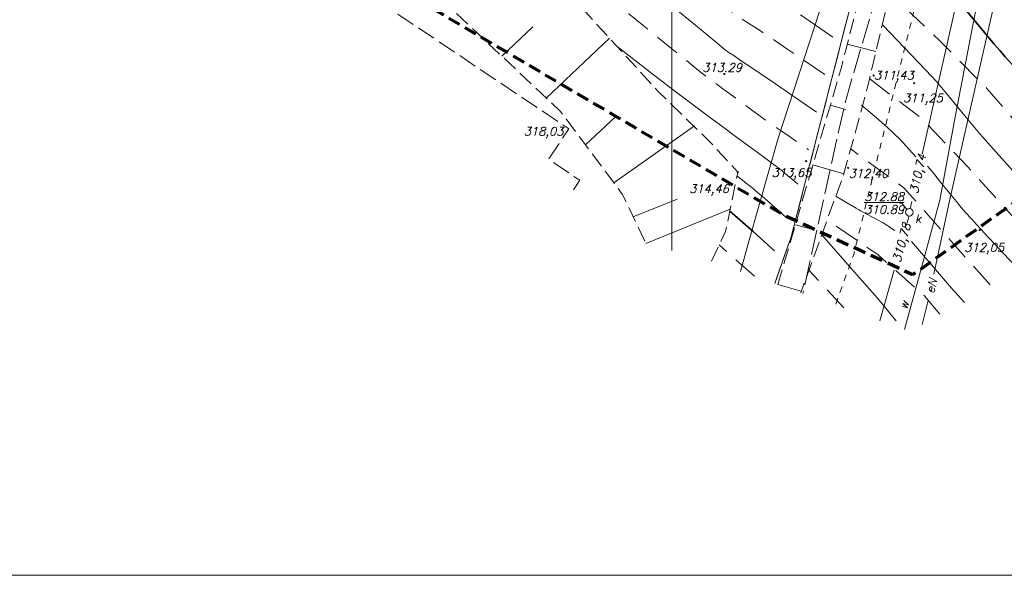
# Model space of a CAD drawing. Header units: metres. Extents: x 7477803 to 7478145, y 5500698 to 5500984.
# Tile 3 of 42: x 7477947 to 7478027, y 5500698 to 5500742. Entities that reach past the tile are written whole.
import ezdxf
from ezdxf.enums import TextEntityAlignment as Align

# ---------------------------------------------------------------- set-up
doc = ezdxf.new("R2010")
doc.units = ezdxf.units.M
doc.header["$MEASUREMENT"] = 0
for name, pattern in [('EGBK02', [2, 1.5, -0.5]), ('EGBU01', [1, 0.5, -0.5]), ('KTJZ01', [2, 1.5, -0.5]), ('l215_500', [2.5, 1.5, -0.4125, 0.175, -0.4125]), ('l217_500', [2, 1.5, -0.5]), ('l218_500', [1, 0.5, -0.5]), ('l424_500', [1.5, 1, -0.5]), ('l641_500', [1.5, 1, -0.5]), ('l812_500', [3, 2, -1]), ('l823_500', [1.75, 1.25, -0.5]), ('l824_500', [1.75, 1.25, -0.5]), ('SUPX_P', [2.5, 2, -0.5])]:
    doc.linetypes.add(name, pattern=pattern)
for name, color, linetype, lineweight in [('203-Punkt załamania granicy działki nie stabilizowany', 7, 'Continuous', 13), ('e_opisy', 7, 'Continuous', 18), ('e_Proj', 7, 'l641_500', 18), ('eNN', 7, 'Continuous', 18), ('gr_dzialki', 7, 'Continuous', 18), ('gr_klasy', 7, 'l217_500', 18), ('gr_uzytek', 7, 'l218_500', 18), ('jezdnia', 7, 'l424_500', 18), ('k', 7, 'Continuous', 18), ('k_elem_naziemne', 7, 'Continuous', 18), ('k_rzedne', 7, 'Continuous', 18), ('pkt_wys', 7, 'Continuous', 18), ('robocza11', 7, 'Continuous', 18), ('robocza49', 7, 'Continuous', 18), ('skarp_wypel', 7, 'Continuous', 18), ('skarpa_dol', 7, 'l824_500', 18), ('skarpa_gora', 7, 'l823_500', 18), ('t', 7, 'Continuous', 18), ('w', 7, 'Continuous', 18), ('w_opis', 7, 'Continuous', 18), ('warst_ciagla', 7, 'Continuous', 13), ('warst_pogrub', 7, 'Continuous', 35), ('warst_przeryw', 7, 'l812_500', 13), ('zakresy', 7, 'l215_500', 70)]:
    doc.layers.add(name, color=color, linetype=linetype, lineweight=lineweight)
doc.styles.add('Style-ITALIC_1250', font='ITALIC_1250.shx')

# ---------------------------------------------------------------- blocks, each defined once
blk = doc.blocks.new('203')
at = {"linetype": 'Continuous', "lineweight": 13}
h = blk.add_hatch(color=0, dxfattribs=at)
edge = h.paths.add_edge_path()
edge.add_arc((0, 0), 0.045, 0, 360)
blk = doc.blocks.new('506_5')
at = {"layer": 'k_elem_naziemne', "color": 24, "linetype": 'Continuous', "lineweight": 18}
blk.add_circle((0, 0), 0.3, dxfattribs=at)
blk = doc.blocks.new('140')
at = {"layer": 'pkt_wys', "linetype": 'Continuous', "lineweight": 18}
h = blk.add_hatch(color=7, dxfattribs=at)
edge = h.paths.add_edge_path()
edge.add_arc((0, 0), 0.045, 0, 360)
at = {"layer": 'pkt_wys', "color": 7, "linetype": 'Continuous', "lineweight": 18}
blk.add_circle((0, 0), 0.045, dxfattribs=at)
blk = doc.blocks.new('801')
at = {"layer": 'pkt_wys', "linetype": 'Continuous', "lineweight": 18}
h = blk.add_hatch(color=7, dxfattribs=at)
edge = h.paths.add_edge_path()
edge.add_arc((0, 0), 0.045, 0, 360)
at = {"layer": 'pkt_wys', "color": 7, "linetype": 'Continuous', "lineweight": 18}
blk.add_circle((0, 0), 0.045, dxfattribs=at)
blk = doc.blocks.new('801_5_3')
at = {"layer": 'pkt_wys', "linetype": 'Continuous', "lineweight": 18}
h = blk.add_hatch(color=7, dxfattribs=at)
edge = h.paths.add_edge_path()
edge.add_arc((0, 0), 0.05, 0, 360)
at = {"layer": 'pkt_wys', "color": 7, "linetype": 'Continuous', "lineweight": 18}
blk.add_circle((0, 0), 0.05, dxfattribs=at)

msp = doc.modelspace()

# ---------------------------------------------------------------- linework, layer by layer
at = {"layer": 'e_Proj', "color": 1, "linetype": 'SUPX_P', "lineweight": 18, "flags": 128}
msp.add_lwpolyline([(7478085.721, 5500828.46), (7478062.59, 5500828.394), (7478057.723, 5500828.457), (7478045.093, 5500816.16), (7478029.949, 5500801.309), (7478024.948, 5500777.245), (7478020.357, 5500757.697), (7478013.921, 5500735.554), (7478010.536, 5500720.256)], dxfattribs=at)
at = {"layer": 'eNN', "color": 1, "linetype": 'Continuous', "lineweight": 18, "flags": 128}
for points in [[(7478021.084, 5500721.798), (7478022.348, 5500727.709), (7478025.636, 5500742.267), (7478028.577, 5500754.673), (7478031.014, 5500765.159)], [(7478020.143, 5500717.75), (7478020.614, 5500719.696)]]:
    msp.add_lwpolyline(points, dxfattribs=at)
at = {"layer": 'gr_dzialki', "color": 96, "linetype": 'Continuous', "lineweight": 18, "flags": 128}
for points in [[(7478009.6, 5500724.81), (7478019.23, 5500762.35)], [(7478008.27, 5500721.058), (7478009.6, 5500724.81)]]:
    msp.add_lwpolyline(points, dxfattribs=at)
at = {"layer": 'gr_klasy', "color": 96, "linetype": 'EGBK02', "lineweight": 18, "flags": 128}
for points in [[(7478009.6, 5500724.81), (7478019.23, 5500762.35)], [(7478008.27, 5500721.058), (7478009.6, 5500724.81)]]:
    msp.add_lwpolyline(points, dxfattribs=at)
at = {"layer": 'gr_uzytek', "color": 96, "linetype": 'EGBU01', "lineweight": 18, "flags": 128}
msp.add_lwpolyline([(7478030.57, 5500778.31), (7478022.71, 5500756.1), (7478014.63, 5500723.4), (7478013.163, 5500719.326)], dxfattribs=at)
at = {"layer": 'jezdnia', "color": 7, "linetype": 'KTJZ01', "lineweight": 18, "flags": 128}
msp.add_lwpolyline([(7477992.069, 5500728.595), (7477992.586, 5500729.366), (7477990.061, 5500731.06), (7477991.702, 5500733.507), (7477933.306, 5500772.671), (7477931.61, 5500770.142), (7477929.08, 5500771.838), (7477927.439, 5500769.391), (7477926.244, 5500770.192), (7477925.336, 5500768.842)], dxfattribs=at)
at = {"layer": 'k', "color": 24, "linetype": 'Continuous', "lineweight": 18}
for p, q in [((7478029.096, 5500771.195), (7478020.147, 5500731.456)), ((7478019.311, 5500727.655), (7478019.185, 5500727.081)), ((7478019.086, 5500726.492), (7478018.922, 5500725.899)), ((7478017.876, 5500722.13), (7478016.746, 5500718.058))]:
    msp.add_line(p, q, dxfattribs=at)
at = {"layer": 'k_rzedne', "color": 24, "linetype": 'Continuous', "lineweight": 18, "flags": 128}
msp.add_lwpolyline([(7478018.325, 5500727.531), (7478018.506, 5500727.531), (7478018.922, 5500727.023)], dxfattribs=at)
at = {"layer": 'robocza11', "color": 7, "linetype": 'Continuous', "lineweight": 18, "flags": 128}
msp.add_lwpolyline([(7478014.996, 5500697.565), (7478144.729, 5500697.565), (7478144.729, 5500983.565), (7477803.256, 5500983.565), (7477803.256, 5500697.565), (7478010.821, 5500697.565), (7478014.996, 5500697.565)], close=True, dxfattribs=at)
at = {"layer": 'robocza49', "color": 7, "linetype": 'Continuous', "lineweight": 13}
msp.add_line((7478000, 5500723.706), (7478000, 5500750), dxfattribs=at)
at = {"layer": 'skarp_wypel', "color": 7, "linetype": 'Continuous', "lineweight": 18}
for p, q in [((7477986.302, 5500739.359), (7477988.788, 5500741.712)), ((7477989.885, 5500735.988), (7477994.976, 5500740.805)), ((7478014.117, 5500740.327), (7478016.421, 5500739.734)), ((7478012.753, 5500735.426), (7478013.962, 5500735.073)), ((7477993.05, 5500732.221), (7477995.529, 5500734.567)), ((7477995.316, 5500729.174), (7478001.805, 5500733.744)), ((7478011.346, 5500730.609), (7478013.839, 5500729.88)), ((7477996.881, 5500726.423), (7478000.413, 5500727.86)), ((7477997.909, 5500724.286), (7478004.689, 5500727.045)), ((7478009.939, 5500725.791), (7478011.033, 5500725.472)), ((7478008.532, 5500720.974), (7478010.406, 5500720.427))]:
    msp.add_line(p, q, dxfattribs=at)
at = {"layer": 'skarpa_dol', "color": 7, "linetype": 'l824_500', "lineweight": 18, "flags": 128}
msp.add_lwpolyline([(7478003.179, 5500722.859), (7478004.323, 5500725.251), (7478005.298, 5500730.032), (7478003.066, 5500732.439), (7477998.881, 5500736.525), (7477989.029, 5500747.324), (7477982.233, 5500752.776), (7477973.187, 5500758.837), (7477956.935, 5500769.599), (7477950.58, 5500774.332), (7477941.825, 5500778.562), (7477933.581, 5500781.953), (7477926.713, 5500780.256), (7477921.899, 5500775.451), (7477920.234, 5500772.903)], dxfattribs=at)
at = {"layer": 'skarpa_gora', "color": 7, "linetype": 'l823_500', "lineweight": 18, "flags": 128}
for points in [[(7478024.881, 5500786.965), (7478024.924, 5500787.202), (7478024.325, 5500770.813), (7478019.007, 5500749.589), (7478017.956, 5500746.211), (7478015.629, 5500736.387), (7478013.818, 5500729.802), (7478010.366, 5500720.316)], [(7478008.529, 5500720.966), (7478013.614, 5500738.374), (7478016.556, 5500749.806), (7478020.275, 5500763.382), (7478022.118, 5500770.559), (7478023.375, 5500778.71), (7478024.881, 5500786.965)], [(7477924.585, 5500769.172), (7477928.36, 5500773.878), (7477930.919, 5500774.6), (7477933.4, 5500774.083), (7477944.537, 5500767.355), (7477948.908, 5500766.44), (7477961.969, 5500756.974), (7477978.9, 5500746.323), (7477991.003, 5500734.936), (7477993.436, 5500731.709), (7477996, 5500728.251), (7477997.928, 5500724.248)]]:
    msp.add_lwpolyline(points, dxfattribs=at)
at = {"layer": 't', "color": 30, "linetype": 'Continuous', "lineweight": 18, "flags": 128}
msp.add_lwpolyline([(7478005.519, 5500722.031), (7478006.224, 5500724.533), (7478008.555, 5500732.765), (7478012.721, 5500745.54), (7478013.655, 5500748.332)], dxfattribs=at)
at = {"layer": 'w', "color": 160, "linetype": 'Continuous', "lineweight": 18, "flags": 128}
msp.add_lwpolyline([(7478028.928, 5500766.534), (7478026.087, 5500751.628), (7478024.78, 5500744.808), (7478022.827, 5500734.611), (7478021.568, 5500727.759), (7478020.307, 5500723.115), (7478018.729, 5500717.357)], dxfattribs=at)
at = {"layer": 'warst_ciagla', "color": 7, "linetype": 'Continuous', "lineweight": 13, "flags": 128}
for points in [[(7478011.649, 5500734.85), (7478008.326, 5500737.122), (7478007.088, 5500737.967), (7478005.947, 5500738.743), (7478005.498, 5500739.046), (7478004.968, 5500739.4), (7478004.67, 5500739.589), (7478004.599, 5500739.636), (7478004.494, 5500739.711), (7478004.438, 5500739.753), (7478004.348, 5500739.823), (7478004.219, 5500739.926), (7478004.15, 5500739.983), (7478003.614, 5500740.431), (7478002.063, 5500741.714), (7477999.307, 5500743.984), (7477995.668, 5500746.981), (7477994.123, 5500748.258), (7477993.37, 5500748.883), (7477992.227, 5500749.834), (7477990.687, 5500751.121), (7477990, 5500751.698), (7477989.207, 5500752.369)], [(7478012.95, 5500740.899), (7478011.909, 5500741.611), (7478010.345, 5500742.676)], [(7478031.728, 5500725.344), (7478028.574, 5500728.864), (7478025.419, 5500732.384), (7478024.786, 5500733.107), (7478023.709, 5500734.4), (7478022.106, 5500736.352), (7478021.285, 5500737.309), (7478020.432, 5500738.239), (7478018.703, 5500740.05), (7478016.973, 5500741.861)], [(7478010.145, 5500729.045), (7478009.891, 5500729.27), (7478009.734, 5500729.407), (7478009.446, 5500729.653), (7478009.313, 5500729.764), (7478009.065, 5500729.967), (7478008.835, 5500730.15), (7478008.688, 5500730.263), (7478008.404, 5500730.481), (7478007.919, 5500730.845), (7478007.583, 5500731.096), (7478006.858, 5500731.631), (7478004.911, 5500733.056), (7478004.198, 5500733.58), (7478003.214, 5500734.311), (7478002.707, 5500734.689), (7478001.929, 5500735.272), (7478000.855, 5500736.081), (7478000.304, 5500736.498), (7477999.178, 5500737.354), (7477998.611, 5500737.788), (7477997.769, 5500738.434), (7477997.026, 5500739.009), (7477996.064, 5500739.758), (7477995.596, 5500740.126)], [(7478015.252, 5500735.422), (7478016.659, 5500734.221), (7478017.357, 5500733.614), (7478017.698, 5500733.303), (7478018.033, 5500732.985), (7478018.24, 5500732.778), (7478018.594, 5500732.405), (7478019.627, 5500731.259)], [(7478028.438, 5500721.65), (7478027.837, 5500722.277), (7478027.236, 5500722.904), (7478026.637, 5500723.532), (7478026.04, 5500724.162), (7478025.446, 5500724.795), (7478024.857, 5500725.433), (7478024.565, 5500725.754), (7478024.274, 5500726.076), (7478024.129, 5500726.237), (7478023.985, 5500726.399), (7478023.913, 5500726.48), (7478023.841, 5500726.561), (7478023.769, 5500726.642), (7478023.697, 5500726.724), (7478023.296, 5500727.188), (7478022.9, 5500727.657), (7478022.509, 5500728.13), (7478022.122, 5500728.606), (7478021.737, 5500729.084), (7478021.351, 5500729.562), (7478020.965, 5500730.039), (7478020.576, 5500730.515)], [(7478005.235, 5500729.72), (7478005.66, 5500729.393), (7478005.878, 5500729.222), (7478006.219, 5500728.951), (7478006.529, 5500728.702), (7478006.708, 5500728.553), (7478007.03, 5500728.282), (7478007.437, 5500727.932), (7478007.68, 5500727.72), (7478008.263, 5500727.208), (7478008.609, 5500726.901), (7478009.205, 5500726.37)], [(7478013.193, 5500728.101), (7478014.007, 5500727.611), (7478014.821, 5500727.121), (7478015.019, 5500727.004), (7478015.169, 5500726.919), (7478015.396, 5500726.795), (7478015.624, 5500726.674), (7478016.135, 5500726.405), (7478016.646, 5500726.136)], [(7478016.646, 5500726.136), (7478016.846, 5500726.025), (7478016.995, 5500725.939), (7478017.215, 5500725.806), (7478017.323, 5500725.737), (7478017.431, 5500725.667), (7478017.685, 5500725.498), (7478017.939, 5500725.328)], [(7478012.062, 5500724.983), (7478014.301, 5500722.428), (7478016.539, 5500719.872), (7478016.925, 5500719.423), (7478017.209, 5500719.082), (7478017.629, 5500718.565), (7478018.041, 5500718.042)], [(7478019.296, 5500724.449), (7478020.737, 5500722.757), (7478022.179, 5500721.064), (7478022.516, 5500720.676), (7478023.031, 5500720.104), (7478023.555, 5500719.539)]]:
    msp.add_lwpolyline(points, dxfattribs=at)
at = {"layer": 'warst_pogrub', "color": 7, "linetype": 'Continuous', "lineweight": 35, "flags": 128}
for points in [[(7478027.721, 5500738.329), (7478026.825, 5500739.318), (7478026.384, 5500739.82), (7478025.952, 5500740.329), (7478023.747, 5500742.986), (7478021.542, 5500745.643)], [(7478004.658, 5500726.891), (7478005.287, 5500726.341), (7478005.715, 5500725.963), (7478006.537, 5500725.235), (7478008.264, 5500723.696)]]:
    msp.add_lwpolyline(points, dxfattribs=at)
at = {"layer": 'warst_przeryw', "color": 7, "linetype": 'l812_500', "lineweight": 13, "flags": 128}
for points in [[(7478012.3, 5500737.874), (7478009.336, 5500739.899), (7478008.211, 5500740.664), (7478007.726, 5500740.993), (7478007.125, 5500741.394), (7478006.661, 5500741.701), (7478006.413, 5500741.862), (7478006.032, 5500742.104), (7478005.814, 5500742.237), (7478005.567, 5500742.388), (7478005.446, 5500742.464), (7478005.253, 5500742.594), (7478005.161, 5500742.658), (7478005.034, 5500742.75), (7478004.968, 5500742.798), (7478004.814, 5500742.913), (7478004.57, 5500743.102), (7478004.217, 5500743.384), (7478004.029, 5500743.539), (7478003.73, 5500743.789), (7478003.267, 5500744.18), (7478002.994, 5500744.41), (7478002.519, 5500744.809), (7478001.759, 5500745.443), (7478001.324, 5500745.804), (7478000.605, 5500746.4), (7477999.52, 5500747.297), (7477998.923, 5500747.789), (7477995.956, 5500750.235), (7477994.97, 5500751.051), (7477993.702, 5500752.106), (7477993.088, 5500752.62), (7477992.191, 5500753.372), (7477991.04, 5500754.341), (7477990.485, 5500754.812), (7477989.392, 5500755.737), (7477988.826, 5500756.209), (7477988.225, 5500756.701), (7477987.907, 5500756.957), (7477987.574, 5500757.221), (7477987.109, 5500757.586), (7477986.866, 5500757.775), (7477986.362, 5500758.163), (7477985.65, 5500758.703), (7477985.276, 5500758.983), (7477984.394, 5500759.638), (7477983.931, 5500759.978), (7477983.291, 5500760.445), (7477982.962, 5500760.684), (7477982.284, 5500761.173), (7477981.339, 5500761.848), (7477980.849, 5500762.195), (7477979.706, 5500763.002), (7477978.645, 5500763.744), (7477978.103, 5500764.121), (7477977.282, 5500764.689), (7477976.053, 5500765.535), (7477974.847, 5500766.356), (7477974.263, 5500766.751), (7477973.694, 5500767.134), (7477972.962, 5500767.622), (7477972.606, 5500767.857), (7477971.918, 5500768.31), (7477971.046, 5500768.876), (7477970.629, 5500769.143), (7477970.326, 5500769.337), (7477969.932, 5500769.585), (7477969.74, 5500769.705), (7477969.32, 5500769.966), (7477968.786, 5500770.293), (7477968.53, 5500770.448), (7477968.04, 5500770.738), (7477967.832, 5500770.86), (7477967.564, 5500771.015), (7477967.433, 5500771.089), (7477967.149, 5500771.248), (7477966.944, 5500771.361), (7477966.683, 5500771.502), (7477966.557, 5500771.568), (7477966.286, 5500771.708), (7477966.113, 5500771.795), (7477965.782, 5500771.956), (7477965.311, 5500772.176), (7477964.698, 5500772.456), (7477964.384, 5500772.601), (7477964.139, 5500772.716), (7477963.8, 5500772.879), (7477963.626, 5500772.964), (7477963.266, 5500773.142), (7477962.764, 5500773.396), (7477962.504, 5500773.53), (7477961.895, 5500773.849), (7477961.579, 5500774.017), (7477961.145, 5500774.25), (7477960.922, 5500774.371), (7477960.467, 5500774.62), (7477959.837, 5500774.968), (7477959.513, 5500775.15), (7477958.761, 5500775.574), (7477957.581, 5500776.25), (7477956.778, 5500776.714), (7477955.195, 5500777.632), (7477954.077, 5500778.279), (7477952.695, 5500779.074), (7477952.052, 5500779.442), (7477951.145, 5500779.959), (7477950.046, 5500780.58), (7477949.544, 5500780.861), (7477948.621, 5500781.372), (7477948.186, 5500781.609), (7477947.541, 5500781.953), (7477946.886, 5500782.295), (7477946.589, 5500782.446), (7477946.189, 5500782.648), (7477945.986, 5500782.749), (7477945.526, 5500782.976), (7477944.823, 5500783.315), (7477944.505, 5500783.466), (7477944.077, 5500783.666), (7477943.86, 5500783.767), (7477943.368, 5500783.992), (7477942.62, 5500784.329), (7477941.146, 5500784.982), (7477940.453, 5500785.29), (7477939.585, 5500785.677), (7477939.175, 5500785.861), (7477938.591, 5500786.126), (7477937.869, 5500786.455), (7477937.532, 5500786.61), (7477937.056, 5500786.831), (7477936.467, 5500787.104), (7477936.187, 5500787.232), (7477935.781, 5500787.414), (7477935.264, 5500787.638), (7477935.016, 5500787.742), (7477934.657, 5500787.889), (7477934.503, 5500787.95), (7477934.302, 5500788.029), (7477934.204, 5500788.066), (7477933.987, 5500788.147), (7477932.962, 5500788.512), (7477932.512, 5500788.679), (7477931.792, 5500788.952), (7477931.38, 5500789.112), (7477930.699, 5500789.379), (7477929.669, 5500789.787), (7477929.103, 5500790.013), (7477926.276, 5500791.151), (7477925.325, 5500791.531), (7477924.089, 5500792.022), (7477923.484, 5500792.261), (7477922.593, 5500792.61), (7477921.437, 5500793.059), (7477920.872, 5500793.276), (7477920.044, 5500793.593), (7477919.514, 5500793.795), (7477918.528, 5500794.166), (7477917.874, 5500794.41), (7477917.124, 5500794.685), (7477916.801, 5500794.802), (7477916.383, 5500794.95), (7477915.946, 5500795.099), (7477915.781, 5500795.152), (7477915.592, 5500795.206), (7477915.492, 5500795.231), (7477915.432, 5500795.243), (7477915.312, 5500795.264), (7477915.16, 5500795.286), (7477914.92, 5500795.316), (7477914.784, 5500795.332), (7477914.56, 5500795.355), (7477914.225, 5500795.388), (7477914.042, 5500795.404), (7477913.646, 5500795.437), (7477913.435, 5500795.452), (7477913.105, 5500795.47), (7477912.764, 5500795.482), (7477912.608, 5500795.486), (7477912.397, 5500795.488), (7477912.29, 5500795.488), (7477912.046, 5500795.487), (7477911.669, 5500795.479), (7477911.498, 5500795.474), (7477911.267, 5500795.464), (7477911.149, 5500795.459), (7477910.882, 5500795.444), (7477910.469, 5500795.416), (7477910.185, 5500795.394), (7477909.583, 5500795.343), (7477908.944, 5500795.282), (7477908.636, 5500795.251), (7477908.226, 5500795.205)], [(7477952.047, 5500773.239), (7477953.241, 5500772.571), (7477954.055, 5500772.112), (7477955.077, 5500771.531), (7477955.56, 5500771.254), (7477956.252, 5500770.855), (7477957.114, 5500770.358), (7477957.519, 5500770.127), (7477958.097, 5500769.802), (7477958.341, 5500769.667), (7477958.656, 5500769.494), (7477958.808, 5500769.412), (7477959.139, 5500769.235), (7477959.605, 5500768.993), (7477959.8, 5500768.894), (7477960.049, 5500768.77), (7477960.169, 5500768.712), (7477960.426, 5500768.59), (7477960.755, 5500768.437), (7477960.93, 5500768.353), (7477961.125, 5500768.255), (7477961.232, 5500768.199), (7477961.473, 5500768.068), (7477961.608, 5500767.991), (7477961.832, 5500767.861), (7477962.086, 5500767.709), (7477962.47, 5500767.474), (7477962.681, 5500767.342), (7477963.144, 5500767.049), (7477963.842, 5500766.6), (7477964.227, 5500766.35), (7477965.176, 5500765.726), (7477965.695, 5500765.381), (7477966.433, 5500764.889), (7477966.822, 5500764.628), (7477967.639, 5500764.079), (7477968.81, 5500763.286), (7477969.43, 5500762.865), (7477970.911, 5500761.855), (7477973.325, 5500760.199), (7477974.996, 5500759.047), (7477976.107, 5500758.279), (7477978.254, 5500756.791), (7477980.451, 5500755.261), (7477981.344, 5500754.635), (7477982.458, 5500753.853), (7477982.98, 5500753.484), (7477984.074, 5500752.708), (7477984.579, 5500752.349), (7477985.207, 5500751.899), (7477985.502, 5500751.686), (7477986.054, 5500751.286), (7477986.712, 5500750.805), (7477987.007, 5500750.587), (7477987.589, 5500750.15), (7477987.838, 5500749.959), (7477988.267, 5500749.623), (7477988.635, 5500749.325), (7477988.862, 5500749.136), (7477989.321, 5500748.75), (7477989.909, 5500748.256), (7477990.838, 5500747.481), (7477991.365, 5500747.043), (7477992.231, 5500746.324), (7477993.531, 5500745.249), (7477994.243, 5500744.662), (7477996.537, 5500742.775), (7477997.654, 5500741.857), (7477998.674, 5500741.022), (7477999.864, 5500740.05), (7478000.387, 5500739.625), (7478001.079, 5500739.064), (7478001.834, 5500738.458), (7478002.138, 5500738.215), (7478002.511, 5500737.922), (7478002.721, 5500737.76), (7478003.107, 5500737.467), (7478003.411, 5500737.239), (7478003.852, 5500736.91), (7478004.089, 5500736.734), (7478005.283, 5500735.857), (7478006.179, 5500735.204), (7478006.63, 5500734.878), (7478007.516, 5500734.242), (7478007.988, 5500733.907), (7478008.477, 5500733.562), (7478008.801, 5500733.337), (7478009.457, 5500732.883), (7478010.999, 5500731.825)], [(7478032.47, 5500728.495), (7478028.924, 5500732.62), (7478025.371, 5500736.739), (7478021.544, 5500740.607), (7478017.614, 5500744.368)], [(7478015.927, 5500737.523), (7478020.144, 5500734.31), (7478023.794, 5500730.471), (7478027.35, 5500726.525), (7478030.118, 5500723.588)], [(7478025.62, 5500720.956), (7478022.252, 5500724.704), (7478018.662, 5500728.769), (7478014.428, 5500731.862)], [(7478021.579, 5500718.591), (7478020.291, 5500720.092), (7478016.592, 5500723.372), (7478012.501, 5500726.17)], [(7478006.634, 5500721.636), (7478003.803, 5500724.163)], [(7478013.842, 5500719.086), (7478011.015, 5500722.136)]]:
    msp.add_lwpolyline(points, dxfattribs=at)
at = {"layer": 'zakresy', "color": 8, "linetype": 'l641_500', "lineweight": 70, "flags": 128}
msp.add_lwpolyline([(7477995.059, 5500962.348), (7477983.951, 5500968.084), (7477970.781, 5500968.613), (7477936.09, 5500958.171), (7477930.511, 5500954.336), (7477914.305, 5500958.58), (7477904.32, 5500957.41), (7477897.265, 5500950.868), (7477811.424, 5500829.338), (7477936.003, 5500769.492), (7478008.982, 5500726.585), (7478019.402, 5500721.781), (7478037.95, 5500734.97), (7478039.493, 5500755.094), (7478043.98, 5500765.708), (7478067.545, 5500795.068), (7478092.109, 5500820.25), (7478076.156, 5500837.989), (7478068.105, 5500851.146), (7478061.422, 5500873.298), (7478054.135, 5500876.371), (7478039.669, 5500897.644), (7478026.36, 5500915.23), (7478015.054, 5500927.728), (7477995.059, 5500962.348)], close=True, dxfattribs=at)

# ---------------------------------------------------------------- block references
at = {"layer": '203-Punkt załamania granicy działki nie stabilizowany', "color": 7, "linetype": 'Continuous', "lineweight": 18}
msp.add_blockref('203', (7478009.6, 5500724.81), dxfattribs=at)
at = {"layer": 'k_elem_naziemne', "color": 24, "linetype": 'Continuous', "lineweight": 18, "rotation": 0.06261750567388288}
msp.add_blockref('506_5', (7478019.112, 5500726.79), dxfattribs=at)
at = {"layer": 'pkt_wys', "color": 7, "linetype": 'Continuous', "lineweight": 18, "rotation": 0.06261750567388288}
for name, p in [('801', (7478004.22, 5500737.92)), ('140', (7478016.234, 5500737.801)), ('140', (7478019.504, 5500737.178)), ('140', (7478010.804, 5500730.918)), ('140', (7478014.175, 5500730.362)), ('801_5_3', (7478005.298, 5500730.032)), ('140', (7478024.768, 5500725.36))]:
    msp.add_blockref(name, p, dxfattribs=at)

# ---------------------------------------------------------------- texts
at = {"layer": 'e_opisy', "color": 1, "linetype": 'Continuous', "lineweight": 18, "style": 'Style-ITALIC_1250'}
msp.add_text('eN', height=0.68, rotation=76.37743, dxfattribs=at).set_placement((7478020.893, 5500720.848), align=Align.MIDDLE_CENTER)
at = {"layer": 'k_elem_naziemne', "color": 24, "linetype": 'Continuous', "lineweight": 18, "style": 'Style-ITALIC_1250'}
msp.add_text('k', height=0.68, rotation=0.06262, dxfattribs=at).set_placement((7478019.809, 5500726.276), align=Align.MIDDLE_CENTER)
at = {"layer": 'k_rzedne', "color": 24, "linetype": 'Continuous', "lineweight": 18, "style": 'Style-ITALIC_1250'}
for s, rotation, p in [('310,74', 77.60188, (7478019.801, 5500729.885)), ('310,78', 74.49084, (7478018.486, 5500724.33))]:
    msp.add_text(s, height=0.68, rotation=rotation, dxfattribs=at).set_placement(p, align=Align.MIDDLE_CENTER)
msp.add_text('%%u312.88%%U', height=0.68, rotation=0.06262, dxfattribs=at).set_placement((7478015.484, 5500727.708))
msp.add_text('310.89', height=0.68, rotation=0.06262, dxfattribs=at).set_placement((7478015.485, 5500727.348), align=Align.TOP_LEFT)
at = {"layer": 'pkt_wys', "color": 7, "linetype": 'Continuous', "lineweight": 18, "style": 'Style-ITALIC_1250'}
for s, p in [('313.29', (7478002.435, 5500738.103)), ('311,43', (7478016.266, 5500737.481)), ('311,25', (7478018.606, 5500735.654)), ('318,03', (7477988.062, 5500732.966)), ('313,65', (7478008.026, 5500729.646)), ('312,40', (7478014.227, 5500729.572)), ('314,46', (7478001.385, 5500728.347)), ('312,05', (7478023.537, 5500723.618))]:
    msp.add_text(s, height=0.68, rotation=0.06262, dxfattribs=at).set_placement(p)
at = {"layer": 'w_opis', "color": 160, "linetype": 'Continuous', "lineweight": 18, "style": 'Style-ITALIC_1250'}
msp.add_text('w', height=0.68, rotation=74.68142, dxfattribs=at).set_placement((7478018.92, 5500718.909))

doc.saveas('drawing.dxf')
